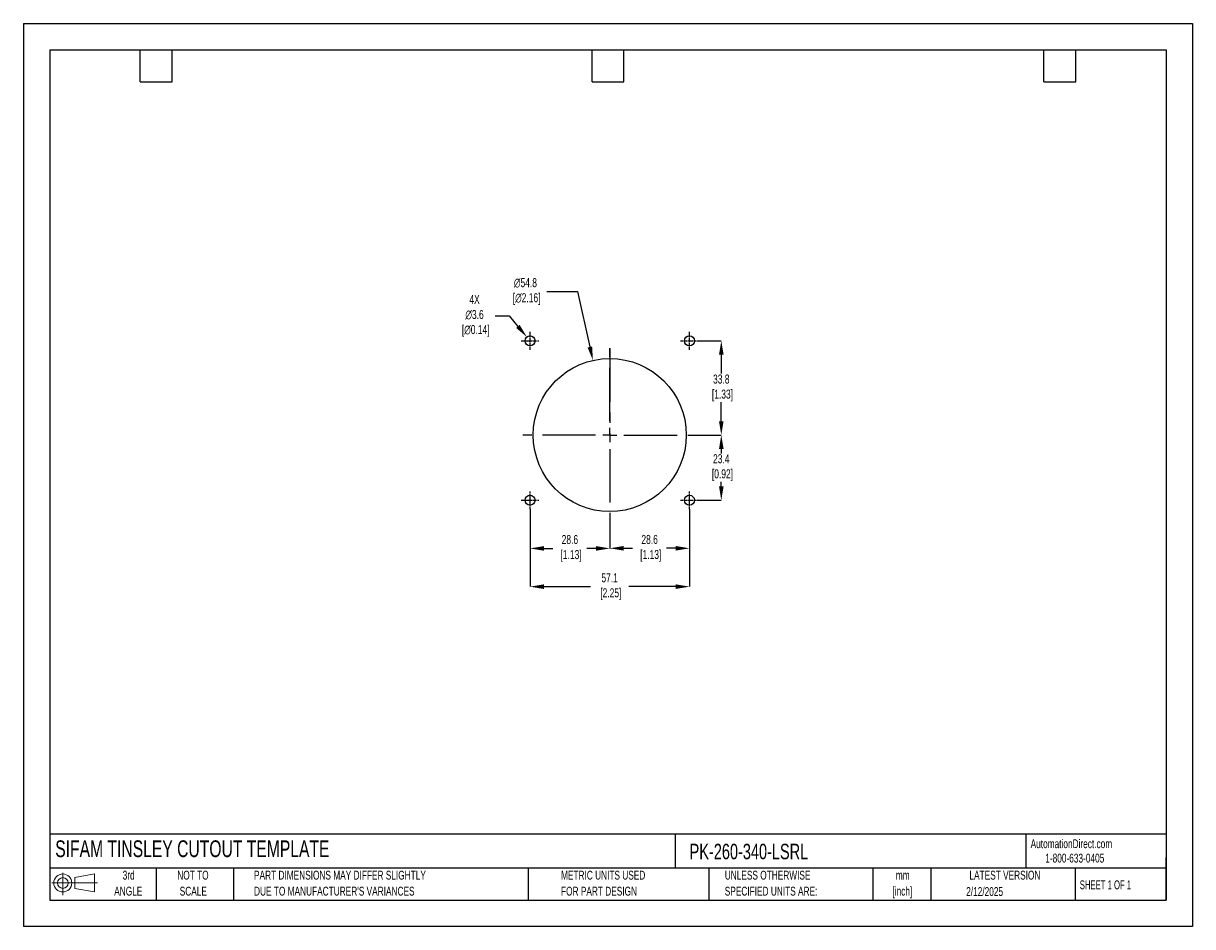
# Model space of a CAD drawing. Header units: millimetres. Extents: x 0 to 419, y 0 to 324.
import ezdxf

# ---------------------------------------------------------------- set-up
doc = ezdxf.new("R2010")
doc.units = ezdxf.units.MM
doc.header["$LTSCALE"] = 1.5
doc.header["$PDSIZE"] = -1
doc.linetypes.add('CENTERX2', pattern=[20.32, 12.7, -2.54, 2.54, -2.54])
for name, color, linetype in [('1', 7, 'Continuous'), ('CENTER', 40, 'CENTERX2'), ('SLD-DEFPOINTS', 7, 'Continuous')]:
    doc.layers.add(name, color=color, linetype=linetype)
doc.layers.add('DIMENSIONS', color=140, linetype='Continuous', lineweight=25)
doc.layers.add('TEXT', color=140, linetype='Continuous', lineweight=25)
doc.styles.add('SLDTEXTSTYLE0', font='TXT', dxfattribs={"width": 0.7})
doc.styles.add('SLDTEXTSTYLE1', font='TXT', dxfattribs={"width": 0.65})
doc.dimstyles.new('SLDDIMSTYLE0', dxfattribs={"dimtxt": 3.237012, "dimasz": 4.953, "dimexe": 0, "dimexo": 0.0625, "dimgap": 0.809253, "dimtad": 0, "dimtih": 1, "dimtoh": 1, "dimrnd": 1e-09, "dimzin": 12, "dimdsep": 46, "dimtxsty": 'SLDTEXTSTYLE0', "dimsah": 1, "dimcen": 0, "dimadec": 0, "dimazin": 3, "dimtfac": 1, "dimtofl": 0, "dimtmove": 0, "dimatfit": 3, "dimfxl": 0, "dimfrac": 2, "dimtolj": 1, "dimtzin": 12, "dimarcsym": 0})

# ---------------------------------------------------------------- blocks, each defined once
blk = doc.blocks.new('Block11')
at = {"color": 7, "linetype": 'Continuous', "lineweight": 18}
for p, q in [((0, 4.32), (16.31, 4.32)), ((3.88, 7.97), (3.88, 0)), ((8.22, 6.25), (15.26, 7.55)), ((8.22, 2.39), (8.22, 6.25)), ((15.26, 7.55), (15.26, 1.1)), ((8.22, 2.39), (15.26, 1.1))]:
    blk.add_line(p, q, dxfattribs=at)
for radius in [3.23, 1.93]:
    blk.add_circle((3.88, 4.32), radius, dxfattribs=at)
blk = doc.blocks.new('Block12')
at = {"layer": 'SLD-DEFPOINTS'}
blk.add_blockref('Block11', (0, 0), dxfattribs=at)
blk = doc.blocks.new('SW_NOTE_0_1')
at = {"layer": 'TEXT', "color": 0, "linetype": 'CENTERX2', "lineweight": 18, "char_height": 3.175, "attachment_point": 2, "style": 'SLDTEXTSTYLE0'}
for s, insert in [('mm', (4.27, 4.09)), ('[inch]', (4.14, -1.64))]:
    blk.add_mtext(s, dxfattribs=dict(at, insert=insert))
blk = doc.blocks.new('SW_NOTE_0_2')
at = {"layer": 'TEXT', "color": 0, "linetype": 'CENTERX2', "lineweight": 18, "char_height": 3.175, "attachment_point": 1, "style": 'SLDTEXTSTYLE0'}
for s, insert in [('UNLESS OTHERWISE', (0, 4.09)), ('SPECIFIED UNITS ARE:', (0, -1.64))]:
    blk.add_mtext(s, dxfattribs=dict(at, insert=insert))
blk = doc.blocks.new('SW_NOTE_0_3')
at = {"layer": 'TEXT', "color": 0, "linetype": 'CENTERX2', "lineweight": 18, "char_height": 3.175, "attachment_point": 1, "style": 'SLDTEXTSTYLE0'}
for s, insert in [('PART DIMENSIONS MAY DIFFER SLIGHTLY', (0, 4.09)), ("DUE TO MANUFACTURER'S VARIANCES", (0, -1.64))]:
    blk.add_mtext(s, dxfattribs=dict(at, insert=insert))
blk = doc.blocks.new('SW_NOTE_0_4')
at = {"layer": 'TEXT', "color": 0, "linetype": 'CENTERX2', "lineweight": 18, "char_height": 3.175, "attachment_point": 2, "style": 'SLDTEXTSTYLE0'}
for s, insert in [('NOT TO', (7.89, 4.09)), ('SCALE', (8.03, -1.64))]:
    blk.add_mtext(s, dxfattribs=dict(at, insert=insert))
blk = doc.blocks.new('SW_NOTE_0_5')
at = {"layer": 'TEXT', "color": 0, "linetype": 'CENTERX2', "lineweight": 18, "char_height": 3.175, "attachment_point": 2, "style": 'SLDTEXTSTYLE0'}
for s, insert in [('3rd', (3.47, 4.09)), ('ANGLE', (3.33, -1.64))]:
    blk.add_mtext(s, dxfattribs=dict(at, insert=insert))
blk = doc.blocks.new('SW_NOTE_0_6')
at = {"layer": 'TEXT', "color": 0, "linetype": 'CENTERX2', "lineweight": 18, "char_height": 3.175, "attachment_point": 1, "style": 'SLDTEXTSTYLE0'}
for s, insert in [('METRIC UNITS USED', (0, 4.09)), ('FOR PART DESIGN', (0, -1.64))]:
    blk.add_mtext(s, dxfattribs=dict(at, insert=insert))
blk = doc.blocks.new('SW_CENTERMARKSYMBOL_0')
at = {"layer": 'CENTER', "color": 0}
for p, q in [((0, 5.08), (0, 31.2)), ((-5.08, 0), (-31.2, 0)), ((0, 0), (-2.54, 0)), ((0, 0), (0, 2.54)), ((0, 0), (0, -2.54)), ((0, 0), (2.54, 0)), ((5.08, 0), (31.2, 0)), ((0, -5.08), (0, -31.2))]:
    blk.add_line(p, q, dxfattribs=at)
blk = doc.blocks.new('*D21')
at = {"layer": 'Defpoints', "color": 0}
for p in [(238.76, 149.69), (210.19, 145.06), (238.76, 135.64)]:
    blk.add_point(p, dxfattribs=at)
at = {"layer": 'DIMENSIONS', "color": 0, "lineweight": -2}
for p, q in [((238.76, 149.63), (238.76, 135.64)), ((210.19, 145), (210.19, 135.64)), ((215.14, 135.64), (218.38, 135.64)), ((233.81, 135.64), (230.57, 135.64))]:
    blk.add_line(p, q, dxfattribs=at)
at = {"layer": 'DIMENSIONS', "color": 0}
for points in [[(215.14, 136.47), (215.14, 134.82), (210.19, 135.64)], [(233.81, 136.47), (233.81, 134.82), (238.76, 135.64)]]:
    blk.add_solid(points, dxfattribs=at)
at = {"layer": 'DIMENSIONS', "color": 0, "insert": (224.47, 135.64), "char_height": 3.237, "attachment_point": 5, "style": 'SLDTEXTSTYLE0'}
blk.add_mtext('\\A1;28.6\\P [1.13]', dxfattribs=at)
blk = doc.blocks.new('*D22')
at = {"layer": 'Defpoints', "color": 0}
for p in [(181.61, 149.69), (238.76, 149.69), (238.76, 121.9)]:
    blk.add_point(p, dxfattribs=at)
at = {"layer": 'DIMENSIONS', "color": 0, "lineweight": -2}
for p, q in [((181.61, 149.63), (181.61, 121.9)), ((238.76, 149.63), (238.76, 121.9)), ((186.56, 121.9), (203.3, 121.9)), ((233.81, 121.9), (217, 121.9))]:
    blk.add_line(p, q, dxfattribs=at)
at = {"layer": 'DIMENSIONS', "color": 0}
for points in [[(186.56, 122.72), (186.56, 121.07), (181.61, 121.9)], [(233.81, 122.72), (233.81, 121.07), (238.76, 121.9)]]:
    blk.add_solid(points, dxfattribs=at)
at = {"layer": 'DIMENSIONS', "color": 0, "insert": (210.15, 121.9), "char_height": 3.237, "attachment_point": 5, "style": 'SLDTEXTSTYLE0'}
blk.add_mtext('\\A1;57.1\\P [2.25]', dxfattribs=at)
blk = doc.blocks.new('*D23')
at = {"layer": 'Defpoints', "color": 0}
for p in [(241.38, 176.25), (241.95, 152.88), (250.16, 152.88)]:
    blk.add_point(p, dxfattribs=at)
at = {"layer": 'DIMENSIONS', "color": 0, "lineweight": -2}
for p, q in [((241.44, 176.25), (250.16, 176.25)), ((250.16, 171.3), (250.16, 169.69)), ((250.16, 157.84), (250.16, 159.44)), ((242.01, 152.88), (250.16, 152.88))]:
    blk.add_line(p, q, dxfattribs=at)
at = {"layer": 'DIMENSIONS', "color": 0}
for points in [[(249.34, 171.3), (250.99, 171.3), (250.16, 176.25)], [(249.34, 157.84), (250.99, 157.84), (250.16, 152.88)]]:
    blk.add_solid(points, dxfattribs=at)
at = {"layer": 'DIMENSIONS', "color": 0, "insert": (250.16, 164.57), "char_height": 3.237, "attachment_point": 5, "style": 'SLDTEXTSTYLE0'}
blk.add_mtext('\\A1;23.4\\P [0.92]', dxfattribs=at)
blk = doc.blocks.new('*D24')
at = {"layer": 'Defpoints', "color": 0}
for p in [(241.95, 210.03), (241.38, 176.25), (250.16, 176.25)]:
    blk.add_point(p, dxfattribs=at)
at = {"layer": 'DIMENSIONS', "color": 0, "lineweight": -2}
for p, q in [((242.01, 210.03), (250.16, 210.03)), ((250.16, 205.08), (250.16, 198.27)), ((250.16, 181.21), (250.16, 188.02)), ((241.44, 176.25), (250.16, 176.25))]:
    blk.add_line(p, q, dxfattribs=at)
at = {"layer": 'DIMENSIONS', "color": 0}
for points in [[(249.34, 205.08), (250.99, 205.08), (250.16, 210.03)], [(249.34, 181.21), (250.99, 181.21), (250.16, 176.25)]]:
    blk.add_solid(points, dxfattribs=at)
at = {"layer": 'DIMENSIONS', "color": 0, "insert": (250.16, 193.14), "char_height": 3.237, "attachment_point": 5, "style": 'SLDTEXTSTYLE0'}
blk.add_mtext('\\A1;33.8\\P [1.33]', dxfattribs=at)
blk = doc.blocks.new('*D25')
at = {"layer": 'Defpoints', "color": 0}
for p in [(181.61, 149.69), (210.19, 145.06), (181.61, 135.61)]:
    blk.add_point(p, dxfattribs=at)
at = {"layer": 'DIMENSIONS', "color": 0, "lineweight": -2}
for p, q in [((181.61, 149.63), (181.61, 135.61)), ((210.19, 145), (210.19, 135.61)), ((186.56, 135.61), (189.8, 135.61)), ((205.23, 135.61), (201.99, 135.61))]:
    blk.add_line(p, q, dxfattribs=at)
at = {"layer": 'DIMENSIONS', "color": 0}
for points in [[(186.56, 136.43), (186.56, 134.78), (181.61, 135.61)], [(205.23, 136.43), (205.23, 134.78), (210.19, 135.61)]]:
    blk.add_solid(points, dxfattribs=at)
at = {"layer": 'DIMENSIONS', "color": 0, "insert": (195.9, 135.61), "char_height": 3.237, "attachment_point": 5, "style": 'SLDTEXTSTYLE0'}
blk.add_mtext('\\A1;28.6\\P [1.13]', dxfattribs=at)
blk = doc.blocks.new('*D26')
at = {"layer": 'Defpoints', "color": 0}
for p in [(204.15, 203.01), (216.22, 149.5)]:
    blk.add_point(p, dxfattribs=at)
at = {"layer": 'DIMENSIONS', "color": 0, "lineweight": -2}
for p, q in [((187.58, 227.7), (198.57, 227.7)), ((198.57, 227.7), (203.06, 207.84))]:
    blk.add_line(p, q, dxfattribs=at)
at = {"layer": 'DIMENSIONS', "color": 0}
blk.add_solid([(203.86, 208.02), (202.25, 207.66), (204.15, 203.01)], dxfattribs=at)
at = {"layer": 'DIMENSIONS', "color": 0, "insert": (179.97, 227.7), "char_height": 3.237, "attachment_point": 5, "style": 'SLDTEXTSTYLE0'}
blk.add_mtext('\\A1;∅54.8\\P [∅2.16]', dxfattribs=at)
blk = doc.blocks.new('*D27')
at = {"layer": 'Defpoints', "color": 0}
for p in [(180.47, 211.4), (182.76, 208.67)]:
    blk.add_point(p, dxfattribs=at)
at = {"layer": 'DIMENSIONS', "color": 0, "lineweight": -2}
for p, q in [((169.14, 218.98), (174.09, 218.98)), ((174.09, 218.98), (177.28, 215.19))]:
    blk.add_line(p, q, dxfattribs=at)
at = {"layer": 'DIMENSIONS', "color": 0}
blk.add_solid([(177.91, 215.72), (176.65, 214.66), (180.47, 211.4)], dxfattribs=at)
at = {"layer": 'DIMENSIONS', "color": 0, "insert": (161.72, 218.98), "char_height": 3.237, "attachment_point": 5, "style": 'SLDTEXTSTYLE0'}
blk.add_mtext('\\A1;4X\\P∅3.6\\P [∅0.14]', dxfattribs=at)

msp = doc.modelspace()

# ---------------------------------------------------------------- linework, layer by layer
at = {"color": 7, "linetype": 'Continuous'}
for p, q in [((0, 323.85), (0, 0)), ((0, 323.85), (419.1, 323.85)), ((419.1, 323.85), (419.1, 0)), ((419.1, 0), (0, 0))]:
    msp.add_line(p, q, dxfattribs=at)
at = {"layer": '1', "color": 1, "linetype": 'Continuous'}
for centre, radius in [((181.61, 210.03), 1.78), ((238.76, 210.03), 1.78), ((210.19, 176.25), 27.43), ((181.61, 152.88), 1.78), ((238.76, 152.88), 1.78)]:
    msp.add_circle(centre, radius, dxfattribs=at)
at = {"layer": 'CENTER', "ltscale": 0.05}
for p, q in [((178.42, 210.03), (184.8, 210.03)), ((181.61, 206.84), (181.61, 213.22)), ((235.57, 210.03), (241.95, 210.03)), ((238.76, 206.84), (238.76, 213.22)), ((181.61, 149.69), (181.61, 156.07)), ((238.76, 149.69), (238.76, 156.07)), ((178.42, 152.88), (184.8, 152.88)), ((235.57, 152.88), (241.95, 152.88))]:
    msp.add_line(p, q, dxfattribs=at)
at = {"layer": 'CENTER'}
msp.add_line((210.19, 207.25), (210.19, 176.25), dxfattribs=at)
at = {"layer": 'TEXT'}
for p, q in [((9.52, 314.32), (409.57, 314.32)), ((9.52, 314.32), (9.52, 9.52)), ((41.91, 302.89), (41.91, 314.32)), ((53.34, 302.89), (53.34, 314.32)), ((203.83, 302.89), (203.83, 314.32)), ((215.26, 302.89), (215.26, 314.32)), ((365.76, 302.89), (365.76, 314.32)), ((377.19, 302.89), (377.19, 314.32)), ((409.57, 314.32), (409.57, 9.52)), ((41.91, 302.89), (53.34, 302.89)), ((203.83, 302.89), (215.26, 302.89)), ((365.76, 302.89), (377.19, 302.89)), ((409.57, 33.19), (9.52, 33.19)), ((233.64, 33.19), (233.64, 20.95)), ((359.36, 33.19), (359.36, 20.95)), ((409.57, 9.52), (409.57, 24.77)), ((409.57, 20.95), (9.52, 20.95)), ((47.62, 20.95), (47.62, 9.52)), ((75.32, 20.95), (75.32, 9.52)), ((180.97, 20.95), (180.97, 9.52)), ((245.67, 20.95), (245.67, 9.52)), ((304.54, 20.95), (304.54, 9.52)), ((325.22, 20.95), (325.22, 9.52)), ((377.02, 20.95), (377.02, 9.52)), ((9.52, 9.52), (409.57, 9.52))]:
    msp.add_line(p, q, dxfattribs=at)

# ---------------------------------------------------------------- block references
at = {"layer": 'CENTER'}
msp.add_blockref('SW_CENTERMARKSYMBOL_0', (210.19, 176.25), dxfattribs=at)
at = {"layer": 'SLD-DEFPOINTS'}
msp.add_blockref('Block12', (10.26, 11.33), dxfattribs=at)
at = {"layer": 'TEXT', "linetype": 'CENTERX2', "lineweight": 18}
for name, p in [('SW_NOTE_0_5', (34.27, 15.95)), ('SW_NOTE_0_4', (52.89, 15.95)), ('SW_NOTE_0_3', (82.68, 15.95)), ('SW_NOTE_0_6', (192.72, 15.95)), ('SW_NOTE_0_2', (251.41, 15.95)), ('SW_NOTE_0_1', (310.93, 15.95))]:
    msp.add_blockref(name, p, dxfattribs=at)

# ---------------------------------------------------------------- texts
at = {"layer": 'TEXT', "linetype": 'CENTERX2', "lineweight": 25, "attachment_point": 1, "style": 'SLDTEXTSTYLE0'}
for s, insert, char_height in [('SIFAM TINSLEY CUTOUT TEMPLATE', (11.42, 30.93), 6), ('PK-260-340-LSRL', (238.81, 29.71), 5.5562)]:
    msp.add_mtext(s, dxfattribs=dict(at, insert=insert, char_height=char_height))
at = {"layer": 'TEXT', "linetype": 'CENTERX2', "lineweight": 18, "char_height": 3.175}
for s, insert, attachment_point, style in [('AutomationDirect.com', (361.04, 31.31), 1, 'SLDTEXTSTYLE0'), ('1-800-633-0405', (366.29, 26.16), 1, 'SLDTEXTSTYLE0'), ('LATEST VERSION', (351.83, 20.05), 2, 'SLDTEXTSTYLE0'), ('2/12/2025', (344.55, 14.16), 2, 'SLDTEXTSTYLE0'), ('SHEET 1 OF 1', (378.66, 16.58), 1, 'SLDTEXTSTYLE1')]:
    msp.add_mtext(s, dxfattribs=dict(at, insert=insert, attachment_point=attachment_point, style=style))

# ---------------------------------------------------------------- dimensions: what is measured, and where the dimension line sits
at = {"layer": 'DIMENSIONS'}
dim = msp.add_diameter_dim_2p(p1=(216.2223, 149.5016), p2=(204.1483, 203.0062), text='<>\\P[]', dimstyle='SLDDIMSTYLE0', override={"dimdec": 1}, dxfattribs=at)
dim.commit()
dim.dimension.update_dxf_attribs({"geometry": '*D26', "text_midpoint": (179.9726, 227.704), "dimtype": 163})
dim = msp.add_diameter_dim_2p(p1=(182.76, 208.67), p2=(180.47, 211.4), text='4X\\P<>\\P[]', dimstyle='SLDDIMSTYLE0', override={"dimdec": 1}, dxfattribs=at)
dim.commit()
dim.dimension.update_dxf_attribs({"geometry": '*D27', "text_midpoint": (161.72, 218.98)})
for base, p1, p2, picture, middle in [((250.16, 176.25), (241.95, 210.03), (241.38, 176.25), '*D24', (250.16, 193.14)), ((250.16, 152.88), (241.38, 176.25), (241.95, 152.88), '*D23', (250.16, 164.57))]:
    dim = msp.add_linear_dim(base=base, p1=p1, p2=p2, angle=90, text='<>\\P[]', dimstyle='SLDDIMSTYLE0', override={"dimdec": 1}, dxfattribs=at)
    dim.commit()
    dim.dimension.update_dxf_attribs({"geometry": picture, "text_midpoint": middle})
dim = msp.add_linear_dim(base=(238.76030829, 121.89690115), p1=(181.61030829, 149.69382472), p2=(238.76030829, 149.69382472), text='<>\\P[]', dimstyle='SLDDIMSTYLE0', override={"dimdec": 1}, dxfattribs=at)
dim.commit()
dim.dimension.update_dxf_attribs({"geometry": '*D22', "text_midpoint": (210.14810518, 121.89690115), "dimtype": 160})
for base, p2, picture, middle in [((181.61, 135.61), (181.61, 149.69), '*D25', (195.9, 135.61)), ((238.76, 135.64), (238.76, 149.69), '*D21', (224.47, 135.64))]:
    dim = msp.add_linear_dim(base=base, p1=(210.19, 145.06), p2=p2, text='<>\\P[]', dimstyle='SLDDIMSTYLE0', override={"dimdec": 1}, dxfattribs=at)
    dim.commit()
    dim.dimension.update_dxf_attribs({"geometry": picture, "text_midpoint": middle})

doc.saveas('drawing.dxf')
